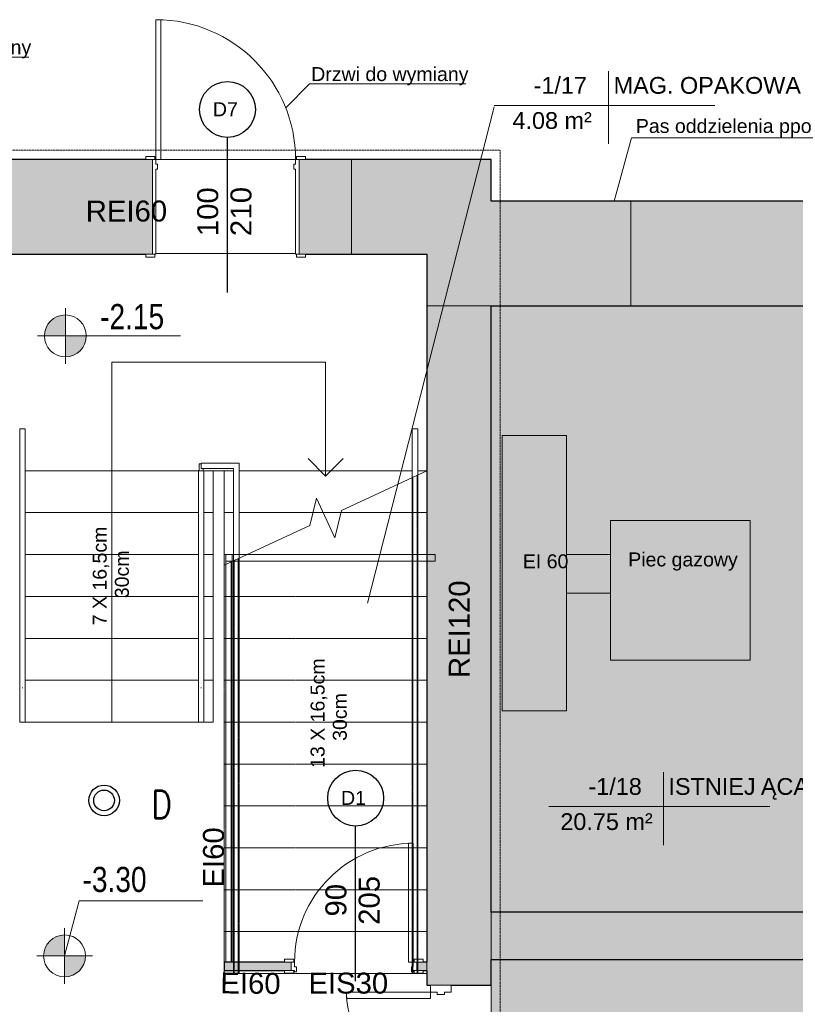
# Model space of a CAD drawing. Header units: centimetres. Extents: x 14504 to 44111, y -18976 to -7683.
# Tile 32 of 141: x 16503 to 17058, y -9418 to -8713. Entities that reach past the tile are written whole.
import ezdxf

# ---------------------------------------------------------------- set-up
doc = ezdxf.new("R2010")
doc.units = ezdxf.units.CM
doc.linetypes.add('Aligning Line 1_8_', pattern=[0.635, 0.3175, -0.3175])
doc.linetypes.add('Ponad', pattern=[0.396875, 0.238125, -0.15875])
for name, color, linetype, lineweight in [('A-AREA', 32, 'Continuous', 9), ('A-AREA-IDEN', 4, 'Continuous', 9), ('A-DETL', 6, 'Continuous', 9), ('A-DETL-GENF', 92, 'Continuous', 9), ('A-DETL-MEDM', 33, 'Continuous', 25), ('A-DETL-THIN', 151, 'Continuous', 9), ('A-DOOR', 31, 'Continuous', 9), ('A-DOOR-FRAM', 31, 'Continuous', 18), ('A-FLOR-HRAL', 11, 'Continuous', 9), ('A-FLOR-HRAL-MBND', 5, 'Ponad', 9), ('A-WALL', 4, 'Continuous', 9), ('A-WALL-PATT', 111, 'Continuous', 25), ('G-ANNO-DIMS', 111, 'Continuous', 9), ('G-ANNO-TEXT', 8, 'Continuous', 9), ('IE inst', 1, 'Continuous', 50), ('S-STRS', 31, 'Continuous', 9), ('S-STRS-ANNO', 31, 'Continuous', 9), ('S-STRS-MBND', 31, 'Ponad', 9)]:
    doc.layers.add(name, color=color, linetype=linetype, lineweight=lineweight)
doc.styles.add('Arial_1', font='arial.ttf', dxfattribs={"height": 12})
doc.styles.add('Arial_3', font='arial.ttf', dxfattribs={"width": 0.8, "height": 18})
doc.styles.add('Arial_4', font='arial.ttf', dxfattribs={"height": 10})
doc.styles.add('Arial_5', font='arial.ttf', dxfattribs={"height": 15})
doc.styles.get("Standard").update_dxf_attribs({"font": 'romans.shx', "width": 0.8, "height": 20})

# ---------------------------------------------------------------- blocks, each defined once
blk = doc.blocks.new('Drzwi-korytarz-niesymetryczne-wpuszczane - 1500 x 2100mm-592004-1_Poziom piwnicy')
at = {"layer": 'A-DOOR', "color": 84, "lineweight": 18}
for p, q in [((-75, 21.135), (-75, 111.135)), ((-75, 111.135), (-70.5, 111.135)), ((-70.5, 111.135), (-70.5, 21.135)), ((75, 81.135), (70.5, 81.135)), ((70.5, 81.135), (70.5, 21.135)), ((75, 21.135), (75, 81.135)), ((-70.5, 21.135), (-75, 21.135)), ((70.5, 21.135), (75, 21.135))]:
    blk.add_line(p, q, dxfattribs=at)
at = {"layer": 'A-DOOR', "color": 94}
for centre, radius, start, end in [((-75, 21.135), 90, 0, 90), ((75, 21.135), 60, 90, 180)]:
    blk.add_arc(centre, radius, start, end, dxfattribs=at)
at = {"layer": 'A-DOOR-FRAM', "color": 84}
for p, q in [((-75, 21.135), (-80, 21.135)), ((-80, 21.135), (-80, 6.135)), ((-75, 16.15875), (-75, 21.135)), ((-73.4125, 16.15875), (-75, 16.15875)), ((-73.4125, 11.05625), (-73.4125, 16.15875)), ((75, 16.15875), (73.4125, 16.15875)), ((73.4125, 16.15875), (73.4125, 11.05625)), ((75, 21.135), (75, 16.15875)), ((80, 21.135), (75, 21.135)), ((80, 6.135), (80, 21.135)), ((-75, 6.135), (-75, 11.05625)), ((-75, 11.05625), (-73.4125, 11.05625)), ((73.4125, 11.05625), (75, 11.05625)), ((75, 11.05625), (75, 6.135)), ((-80, 6.135), (-75, 6.135)), ((75, 6.135), (80, 6.135))]:
    blk.add_line(p, q, dxfattribs=at)
blk = doc.blocks.new('Drzwi-wewnętrzne-jednoskrzydłowe-dwupanelowe-drewniane - 900 x 2100mm-V5-1_Poziom piwnicy')
at = {"layer": 'A-DOOR', "color": 84, "lineweight": 18}
for p, q in [((42.5, 87.68), (39, 87.68)), ((39, 87.68), (39, 2.68)), ((42.5, 2.68), (42.5, 87.68)), ((39, 2.68), (42.5, 2.68))]:
    blk.add_line(p, q, dxfattribs=at)
at = {"layer": 'A-DOOR', "color": 94}
for p, q in [((-43.14, 4.68), (-49.64, 4.68)), ((-49.64, 4.68), (-49.64, 2.68)), ((-49.64, 2.68), (-43.14, 2.68)), ((-43.14, 2.68), (-43.14, 4.68)), ((49.63, 4.68), (43.13, 4.68)), ((43.13, 4.68), (43.13, 2.68)), ((43.13, 2.68), (49.63, 2.68)), ((49.63, 2.68), (49.63, 4.68)), ((-43.14, -3.32), (-49.64, -3.32)), ((-49.64, -3.32), (-49.64, -5.32)), ((-49.64, -5.32), (-43.14, -5.32)), ((-43.14, -5.32), (-43.14, -3.32)), ((49.63, -3.32), (43.13, -3.32)), ((43.13, -3.32), (43.13, -5.32)), ((43.13, -5.32), (49.63, -5.32)), ((49.63, -5.32), (49.63, -3.32))]:
    blk.add_line(p, q, dxfattribs=at)
blk.add_arc((42.5, 2.68), 85, 90, 180, dxfattribs=at)
at = {"layer": 'A-DOOR-FRAM', "color": 84}
for p, q in [((-42.5, 2.68), (-45, 2.68)), ((-45, 2.68), (-45, -3.32)), ((-42.5, -0.82), (-42.5, 2.68)), ((42.5, 2.68), (42.5, -0.82)), ((45, 2.68), (42.5, 2.68)), ((45, -3.32), (45, 2.68)), ((-45, -3.32), (-42.5, -3.32)), ((-41.23, -0.82), (-42.5, -0.82)), ((-42.5, -3.32), (-42.5, -4.31)), ((-42.5, -4.31), (-41.23, -4.31)), ((-41.23, -4.31), (-41.23, -0.82)), ((42.5, -0.82), (41.23, -0.82)), ((41.23, -0.82), (41.23, -4.31)), ((41.23, -4.31), (42.5, -4.31)), ((42.5, -4.31), (42.5, -3.32)), ((42.5, -3.32), (45, -3.32))]:
    blk.add_line(p, q, dxfattribs=at)
blk = doc.blocks.new('Drzwi-wewnętrzne-jednoskrzydłowe-dwupanelowe-drewniane - 1000 x 2100mm-709013-1_Poziom piwnicy')
at = {"layer": 'A-DOOR', "color": 94}
for p, q in [((-57.135, 36.3175), (-50.635, 36.3175)), ((-57.135, 34.3175), (-57.135, 36.3175)), ((-50.635, 36.3175), (-50.635, 34.3175)), ((50.635, 36.3175), (57.135, 36.3175)), ((50.635, 34.3175), (50.635, 36.3175)), ((57.135, 36.3175), (57.135, 34.3175)), ((-50.635, 34.3175), (-57.135, 34.3175)), ((57.135, 34.3175), (50.635, 34.3175)), ((-57.135, -33.6825), (-50.635, -33.6825)), ((-57.135, -35.6825), (-57.135, -33.6825)), ((-50.635, -33.6825), (-50.635, -35.6825)), ((50.635, -33.6825), (57.135, -33.6825)), ((50.635, -35.6825), (50.635, -33.6825)), ((57.135, -33.6825), (57.135, -35.6825)), ((-50.635, -35.6825), (-57.135, -35.6825)), ((57.135, -35.6825), (50.635, -35.6825))]:
    blk.add_line(p, q, dxfattribs=at)
at = {"layer": 'A-DOOR', "color": 84, "lineweight": 18}
for p, q in [((46.5, -33.6825), (50, -33.6825)), ((46.5, -133.6825), (46.5, -33.6825)), ((50, -33.6825), (50, -133.6825)), ((50, -133.6825), (46.5, -133.6825))]:
    blk.add_line(p, q, dxfattribs=at)
at = {"layer": 'A-DOOR', "color": 94}
blk.add_arc((50, -33.6825), 100, 180, 270, dxfattribs=at)
at = {"layer": 'A-DOOR-FRAM', "color": 84}
for p, q in [((-52.5, 34.3175), (-50, 34.3175)), ((-52.5, -33.6825), (-52.5, 34.3175)), ((-50, 34.3175), (-50, -26.69)), ((50, 34.3175), (52.5, 34.3175)), ((50, -26.69), (50, 34.3175)), ((52.5, 34.3175), (52.5, -33.6825)), ((-50, -26.69), (-48.73, -26.69)), ((-48.73, -26.69), (-48.73, -30.1825)), ((48.73, -26.69), (50, -26.69)), ((48.73, -30.1825), (48.73, -26.69)), ((-50, -33.6825), (-52.5, -33.6825)), ((-50, -30.1825), (-50, -33.6825)), ((-48.73, -30.1825), (-50, -30.1825)), ((50, -30.1825), (48.73, -30.1825)), ((50, -33.6825), (50, -30.1825)), ((52.5, -33.6825), (50, -33.6825))]:
    blk.add_line(p, q, dxfattribs=at)
blk = doc.blocks.new('Poręcz - Poręcz-704087-1_Poziom piwnicy')
at = {"layer": 'A-FLOR-HRAL'}
for p, q in [((16631.58, -9030.67), (16633.08, -9030.67)), ((16631.58, -9035.71), (16631.58, -9030.67)), ((16634.58, -9035.71), (16634.58, -9034.17))]:
    blk.add_line(p, q, dxfattribs=at)
at = {"layer": 'A-FLOR-HRAL-MBND'}
for p, q in [((16656.66, -9100.05), (16656.66, -9395.71)), ((16656.66, -9100.05), (16656.66, -9395.71)), ((16656.66, -9100.05), (16656.66, -9395.71)), ((16656.66, -9100.05), (16656.66, -9395.71)), ((16659.66, -9098.65), (16659.66, -9395.71)), ((16659.66, -9098.65), (16659.66, -9395.71)), ((16659.66, -9098.65), (16659.66, -9395.71)), ((16659.66, -9098.65), (16659.66, -9395.71)), ((16659.66, -9395.71), (16656.66, -9395.71)), ((16659.66, -9395.71), (16656.66, -9395.71)), ((16659.66, -9395.71), (16656.66, -9395.71)), ((16659.66, -9395.71), (16656.66, -9395.71))]:
    blk.add_line(p, q, dxfattribs=at)
blk = doc.blocks.new('Poręcz - Poręcz-704091-1_Poziom piwnicy')
at = {"layer": 'A-FLOR-HRAL-MBND'}
for p, q in [((16784.58, -9040.4), (16784.58, -9395.71)), ((16784.58, -9040.4), (16784.58, -9395.71)), ((16784.58, -9040.4), (16784.58, -9395.71)), ((16784.58, -9040.4), (16784.58, -9395.71)), ((16787.58, -9039), (16787.58, -9395.71)), ((16787.58, -9039), (16787.58, -9395.71)), ((16787.58, -9039), (16787.58, -9395.71)), ((16787.58, -9039), (16787.58, -9395.71)), ((16787.58, -9395.71), (16784.58, -9395.71)), ((16787.58, -9395.71), (16784.58, -9395.71)), ((16787.58, -9395.71), (16784.58, -9395.71)), ((16787.58, -9395.71), (16784.58, -9395.71))]:
    blk.add_line(p, q, dxfattribs=at)
blk = doc.blocks.new('Typ poręczy górnej - Górna poręcz_wewnętrzny_-704103-1_Poziom piwnicy')
at = {"layer": 'A-FLOR-HRAL'}
for p, q in [((16631.08, -9187.02), (16631.08, -9215.71)), ((16632.87, -9191.15), (16633.29, -9191.15)), ((16635.08, -9215.71), (16635.08, -9187.02))]:
    blk.add_line(p, q, dxfattribs=at)
at = {"layer": 'A-FLOR-HRAL', "flags": 128}
blk.add_lwpolyline([(16633.29, -9215.71), (16633.08, -9215.71), (16632.88, -9215.71)], dxfattribs=at)
blk = doc.blocks.new('Typ poręczy górnej - Górna poręcz_wewnętrzny_-V6-1_Poziom piwnicy')
at = {"layer": 'A-FLOR-HRAL'}
for p, q in [((16633.08, -9030.17), (16633.08, -9034.17)), ((16633.08, -9030.17), (16660.16, -9030.17)), ((16660.16, -9030.17), (16660.16, -9098.41)), ((16631.08, -9035.71), (16635.08, -9035.71)), ((16631.08, -9215.71), (16631.08, -9035.71)), ((16633.08, -9034.17), (16656.16, -9034.17)), ((16635.08, -9215.71), (16635.08, -9035.71)), ((16656.16, -9034.17), (16656.16, -9100.28)), ((16656.16, -9100.28), (16660.16, -9098.41)), ((16631.08, -9215.71), (16635.08, -9215.71))]:
    blk.add_line(p, q, dxfattribs=at)
at = {"layer": 'A-FLOR-HRAL', "linetype": 'Ponad'}
for p, q in [((16656.16, -9100.28), (16656.16, -9395.71)), ((16660.16, -9098.41), (16660.16, -9395.71)), ((16660.16, -9395.71), (16656.16, -9395.71))]:
    blk.add_line(p, q, dxfattribs=at)
blk = doc.blocks.new('Typ poręczy górnej - Górna poręcz_wewnętrzny_-704117-1_Poziom piwnicy')
at = {"layer": 'A-FLOR-HRAL'}
for p, q in [((16788.08, -9005.71), (16784.08, -9005.71)), ((16784.08, -9005.71), (16784.08, -9040.63)), ((16788.08, -9005.71), (16788.08, -9038.76)), ((16784.08, -9040.63), (16788.08, -9038.76))]:
    blk.add_line(p, q, dxfattribs=at)
at = {"layer": 'A-FLOR-HRAL', "linetype": 'Ponad'}
for p, q in [((16788.08, -9038.76), (16788.08, -9395.71)), ((16784.08, -9040.63), (16784.08, -9395.71)), ((16788.08, -9395.71), (16784.08, -9395.71))]:
    blk.add_line(p, q, dxfattribs=at)
blk = doc.blocks.new('Typ poręczy górnej - Górna poręcz_wewnętrzny_-705044-1_Poziom piwnicy')
at = {"layer": 'A-FLOR-HRAL'}
for p, q in [((16503.16, -9187.02), (16503.16, -9215.71)), ((16504.95, -9191.15), (16505.37, -9191.15)), ((16507.16, -9215.71), (16507.16, -9187.02))]:
    blk.add_line(p, q, dxfattribs=at)
at = {"layer": 'A-FLOR-HRAL', "flags": 128}
blk.add_lwpolyline([(16505.37, -9215.71), (16505.16, -9215.71), (16504.96, -9215.71)], dxfattribs=at)
blk = doc.blocks.new('Typ poręczy górnej - Górna poręcz_wewnętrzny_-V7-1_Poziom piwnicy')
at = {"layer": 'A-FLOR-HRAL'}
for p, q in [((16503.16, -9005.71), (16507.16, -9005.71)), ((16503.16, -9035.71), (16503.16, -9005.71)), ((16507.16, -9035.71), (16507.16, -9005.71)), ((16503.16, -9215.71), (16503.16, -9035.71)), ((16507.16, -9215.71), (16507.16, -9035.71)), ((16503.16, -9215.71), (16507.16, -9215.71))]:
    blk.add_line(p, q, dxfattribs=at)
blk = doc.blocks.new('Etyk_pom_1_mala - Etyk_pom_1_mala-219433-1_Poziom piwnicy')
at = {"layer": 'A-AREA-IDEN'}
for p, q in [((-0.0958, 0.1444), (-0.0958, -0.3781)), ((-0.9154, -0.1015), (0.6661, -0.1015))]:
    blk.add_line(p, q, dxfattribs=at)

msp = doc.modelspace()

# ---------------------------------------------------------------- hatches: boundary and pattern name
at = {"layer": 'A-DETL-GENF', "transparency": 33554508}
msp.add_hatch(color=1, dxfattribs=at).paths.add_polyline_path([(16824, -8917.71), (16940.62, -8917.71), (16940.62, -8842.71), (16840.62, -8842.71), (16840.62, -8812.71), (16740.62, -8812.71), (16740.62, -8880.71), (16794.62, -8880.71), (16794.62, -8917.71)])
h = msp.add_hatch(color=9, dxfattribs=at)
h.paths.add_polyline_path([(16346.98, -10340.49), (16840.62, -10340.49), (16840.62, -9843.49), (17026.72, -9843.49), (17026.72, -9837.49), (16840.62, -9837.49), (16840.62, -9825.71), (16794.62, -9825.71), (16794.62, -9937.49), (16762.17, -9937.49), (16762.17, -9993.49), (16794.62, -9993.49), (16794.62, -10151.35), (16800.76, -10151.35), (16800.76, -10153.35), (16796.12, -10153.35), (16796.12, -10159.35), (16800.76, -10159.35), (16800.76, -10161.35), (16794.62, -10161.35), (16794.62, -10322.49), (16636.62, -10322.49), (16636.62, -10159.35), (16706.12, -10159.35), (16706.12, -10153.35), (16636.62, -10153.35), (16636.62, -10146.21), (16630.62, -10146.21), (16630.62, -10248.71), (16588.62, -10248.71), (16588.62, -10322.49), (16433.62, -10322.49), (16433.62, -10248.71), (16385.62, -10248.71), (16385.62, -10322.49), (16239.62, -10322.49), (16239.62, -10307.71), (16193.62, -10307.71), (16193.62, -10340.49), (16341.59, -10340.49)])
h.paths.add_polyline_path([(17328.62, -10340.49), (17368.62, -10340.49), (17368.62, -9843.49), (17523.72, -9843.49), (17523.72, -9837.49), (17368.62, -9837.49), (17368.62, -9633.71), (17518.72, -9633.71), (17518.72, -9580.71), (17181.72, -9580.71), (17181.72, -9633.71), (17328.62, -9633.71), (17328.62, -9837.49), (17176.72, -9837.49), (17176.72, -9843.49), (17328.62, -9843.49), (17328.62, -10156.1)])
h.paths.add_polyline_path([(16239.62, -10207.71), (16239.62, -9993.49), (16385.62, -9993.49), (16385.62, -10053.71), (16433.62, -10053.71), (16433.62, -9993.49), (16588.62, -9993.49), (16588.62, -10053.71), (16628.62, -10053.71), (16628.62, -10051.58), (16630.62, -10051.58), (16630.62, -10056.21), (16636.62, -10056.21), (16636.62, -9993.49), (16662.17, -9993.49), (16662.17, -9937.49), (16239.62, -9937.49), (16239.62, -9825.71), (16193.62, -9825.71), (16193.62, -10207.71), (16236.12, -10207.71)])
h.paths.add_polyline_path([(15669.62, -10001.71), (15669.62, -9625.71), (15820.62, -9625.71), (15820.62, -9580.71), (15537.62, -9580.71), (15537.62, -9625.71), (15657.62, -9625.71), (15657.62, -9989.71), (15407.62, -9989.71), (15407.62, -9625.71), (15437.62, -9625.71), (15437.62, -9580.71), (15365.62, -9580.71), (15365.62, -9625.71), (15395.62, -9625.71), (15395.62, -9989.71), (15195.62, -9989.71), (15195.62, -10001.71), (15657.62, -10001.71)])
h.paths.add_polyline_path([(17843.41, -9843.49), (17845.62, -9843.49), (17845.62, -9837.49), (17673.72, -9837.49), (17673.72, -9843.49)])
h.paths.add_polyline_path([(16840.62, -9680.71), (16840.62, -9633.71), (17021.72, -9633.71), (17021.72, -9580.71), (16840.62, -9580.71), (16840.62, -9600.25), (16794.62, -9600.25), (16794.62, -9680.71), (16824.62, -9680.71)])
h.paths.add_polyline_path([(16193.62, -9680.71), (16239.62, -9680.71), (16239.62, -9600.25), (16193.62, -9600.25), (16193.62, -9580.71), (15920.62, -9580.71), (15920.62, -9625.71), (16193.62, -9625.71), (16193.62, -9672.73)])
h.paths.add_polyline_path([(17696.43, -9633.71), (17845.62, -9633.71), (17845.62, -9580.71), (17678.72, -9580.71), (17678.72, -9633.71)])
h.paths.add_polyline_path([(15260.99, -9625.71), (15265.62, -9625.71), (15265.62, -9580.71), (15195.62, -9580.71), (15195.62, -9625.71), (15242.26, -9625.71)])
h.paths.add_polyline_path([(17700.62, -9385.71), (17845.62, -9385.71), (17845.62, -9351.71), (17716.62, -9351.71), (17716.62, -9201.71), (17740.12, -9201.71), (17740.12, -9195.71), (17705.86, -9195.71), (17705.86, -9201.71), (17710.62, -9201.71), (17710.62, -9351.71), (17700.62, -9351.71), (17700.62, -9382.21)])
h.paths.add_polyline_path([(17610.62, -9385.71), (17610.62, -9351.71), (17368.62, -9351.71), (17368.62, -9322.71), (17318.62, -9322.71), (17318.62, -9351.71), (16840.62, -9351.71), (16840.62, -9385.71), (17605.99, -9385.71)])
h.paths.add_polyline_path([(16193.62, -9385.71), (16193.62, -9351.71), (16133.62, -9351.71), (16133.62, -9385.71), (16138.26, -9385.71)])
h.paths.add_polyline_path([(15953.62, -9385.71), (16033.62, -9385.71), (16033.62, -9351.71), (15971.62, -9351.71), (15971.62, -9240.71), (16002.62, -9240.71), (16002.62, -9174.71), (16029.62, -9174.71), (16029.62, -9168.71), (16002.62, -9168.71), (16002.62, -9070.71), (16007.62, -9070.71), (16007.62, -9064.71), (16002.62, -9064.71), (16002.62, -8917.71), (15996.62, -8917.71), (15996.62, -9234.71), (15951.12, -9234.71), (15951.12, -9240.71), (15965.62, -9240.71), (15965.62, -9351.71), (15953.62, -9351.71), (15953.62, -9382.21)])
h.paths.add_polyline_path([(15848.99, -9385.71), (15853.62, -9385.71), (15853.62, -9351.71), (15844.62, -9351.71), (15844.62, -9346.71), (15838.62, -9346.71), (15838.62, -9351.71), (15658.62, -9351.71), (15658.62, -9240.71), (15749.12, -9240.71), (15749.12, -9234.71), (15658.62, -9234.71), (15658.62, -9156.71), (15838.62, -9156.71), (15838.62, -9232.71), (15838.76, -9232.71), (15838.76, -9234.71), (15834.12, -9234.71), (15834.12, -9240.71), (15838.76, -9240.71), (15838.76, -9242.71), (15838.62, -9242.71), (15838.62, -9246.71), (15844.62, -9246.71), (15844.62, -9240.71), (15851.12, -9240.71), (15851.12, -9234.71), (15844.62, -9234.71), (15844.62, -9150.71), (15658.62, -9150.71), (15658.62, -8917.71), (15648.62, -8917.71), (15648.62, -9150.71), (15601.62, -9150.71), (15601.62, -9156.71), (15648.62, -9156.71), (15648.62, -9351.71), (15601.62, -9351.71), (15601.62, -9385.71), (15681.99, -9385.71)])
h.paths.add_polyline_path([(15365.62, -9385.71), (15501.62, -9385.71), (15501.62, -9351.71), (15438.62, -9351.71), (15438.62, -9156.71), (15501.62, -9156.71), (15501.62, -9150.71), (15438.62, -9150.71), (15438.62, -8917.71), (15420.62, -8917.71), (15420.62, -9351.71), (15365.62, -9351.71), (15365.62, -9382.21)])
h.paths.add_polyline_path([(15242.26, -9385.71), (15265.62, -9385.71), (15265.62, -9351.71), (15195.62, -9351.71), (15195.62, -9385.71)])
h.paths.add_polyline_path([(17365.12, -9222.71), (17368.62, -9222.71), (17368.62, -9207.71), (17478.62, -9207.71), (17478.62, -9201.71), (17368.62, -9201.71), (17368.62, -8917.71), (17318.62, -8917.71), (17318.62, -9222.71), (17361.63, -9222.71)])
h.paths.add_polyline_path([(17573.26, -9207.71), (17601.12, -9207.71), (17601.23, -9201.71), (17605.86, -9201.71), (17605.86, -9195.71), (17601.12, -9195.71), (17601.12, -8917.71), (17595.12, -8917.71), (17595.12, -9201.71), (17568.62, -9201.71), (17568.62, -9207.71)])
h.paths.add_polyline_path([(17829.76, -9201.71), (17845.62, -9201.71), (17845.62, -9195.71), (17825.12, -9195.71), (17825.12, -9201.71)])
h.paths.add_polyline_path([(16129.62, -9174.71), (16193.62, -9174.71), (16193.62, -9168.71), (16129.62, -9168.71), (16129.62, -9171.21)])
h.paths.add_polyline_path([(16103.62, -9070.71), (16103.62, -8917.71), (16097.62, -8917.71), (16097.62, -9064.71), (16092.62, -9064.71), (16092.62, -9070.71), (16097.62, -9070.71)])
h = msp.add_hatch(color=9, dxfattribs=at)
h.paths.add_polyline_path([(17490.62, -10340.49), (17845.62, -10340.49), (17845.62, -9843.49), (17673.72, -9843.49), (17673.72, -9837.49), (17845.62, -9837.49), (17845.62, -9633.71), (17678.72, -9633.71), (17678.72, -9580.71), (17845.62, -9580.71), (17845.62, -9385.71), (17700.62, -9385.71), (17700.62, -9351.71), (17710.62, -9351.71), (17710.62, -9201.71), (17705.86, -9201.71), (17705.86, -9195.71), (17740.12, -9195.71), (17740.12, -9201.71), (17716.62, -9201.71), (17716.62, -9351.71), (17845.62, -9351.71), (17845.62, -9201.71), (17825.12, -9201.71), (17825.12, -9195.71), (17845.62, -9195.71), (17845.62, -8917.71), (17601.12, -8917.71), (17601.23, -9195.71), (17605.86, -9195.71), (17605.86, -9201.71), (17601.12, -9201.71), (17601.12, -9207.71), (17568.62, -9207.71), (17568.62, -9201.71), (17595.12, -9201.71), (17595.12, -8917.71), (17368.62, -8917.71), (17368.62, -9201.71), (17478.62, -9201.71), (17478.62, -9207.71), (17368.62, -9207.71), (17368.62, -9222.71), (17318.62, -9222.71), (17318.62, -8917.71), (16840.62, -8917.71), (16840.62, -9351.71), (17318.62, -9351.71), (17318.62, -9322.71), (17368.62, -9322.71), (17368.62, -9351.71), (17610.62, -9351.71), (17610.62, -9385.71), (16840.62, -9385.71), (16840.62, -9580.71), (17021.72, -9580.71), (17021.72, -9633.71), (16840.62, -9633.71), (16840.62, -9680.71), (16794.62, -9680.71), (16794.62, -9600.25), (16239.62, -9600.25), (16239.62, -9680.71), (16193.62, -9680.71), (16193.62, -9625.71), (15920.62, -9625.71), (15920.62, -9580.71), (16193.62, -9580.71), (16193.62, -9385.71), (16133.62, -9385.71), (16133.62, -9351.71), (16193.62, -9351.71), (16193.62, -9174.71), (16129.62, -9174.71), (16129.62, -9168.71), (16193.62, -9168.71), (16193.62, -8917.71), (16103.62, -8917.71), (16103.62, -9070.71), (16092.62, -9070.71), (16092.62, -9064.71), (16097.62, -9064.71), (16097.62, -8917.71), (16002.62, -8917.71), (16002.62, -9064.71), (16007.62, -9064.71), (16007.62, -9070.71), (16002.62, -9070.71), (16002.62, -9168.71), (16029.62, -9168.71), (16029.62, -9174.71), (16002.62, -9174.71), (16002.62, -9240.71), (15971.62, -9240.71), (15971.62, -9351.71), (16033.62, -9351.71), (16033.62, -9385.71), (15953.62, -9385.71), (15953.62, -9351.71), (15965.62, -9351.71), (15965.62, -9240.71), (15951.12, -9240.71), (15951.12, -9234.71), (15996.62, -9234.71), (15996.62, -8917.71), (15658.62, -8917.71), (15658.62, -9150.71), (15844.62, -9150.71), (15844.62, -9234.71), (15851.12, -9234.71), (15851.12, -9240.71), (15844.62, -9240.71), (15844.62, -9246.71), (15838.62, -9246.71), (15838.62, -9242.71), (15838.76, -9242.71), (15838.76, -9240.71), (15834.12, -9240.71), (15834.12, -9234.71), (15838.76, -9234.71), (15838.76, -9232.71), (15838.62, -9232.71), (15838.62, -9156.71), (15658.62, -9156.71), (15658.62, -9234.71), (15749.12, -9234.71), (15749.12, -9240.71), (15658.62, -9240.71), (15658.62, -9351.71), (15838.62, -9351.71), (15838.62, -9346.71), (15844.62, -9346.71), (15844.62, -9351.71), (15853.62, -9351.71), (15853.62, -9385.71), (15601.62, -9385.71), (15601.62, -9351.71), (15648.62, -9351.71), (15648.62, -9156.71), (15601.62, -9156.71), (15601.62, -9150.71), (15648.62, -9150.71), (15648.62, -8917.71), (15438.62, -8917.71), (15438.62, -9150.71), (15501.62, -9150.71), (15501.62, -9156.71), (15438.62, -9156.71), (15438.62, -9351.71), (15501.62, -9351.71), (15501.62, -9385.71), (15365.62, -9385.71), (15365.62, -9351.71), (15420.62, -9351.71), (15420.62, -8917.71), (15195.62, -8917.71), (15195.62, -9351.71), (15265.62, -9351.71), (15265.62, -9385.71), (15195.62, -9385.71), (15195.62, -9580.71), (15265.62, -9580.71), (15265.62, -9625.71), (15195.62, -9625.71), (15195.62, -9989.71), (15395.62, -9989.71), (15395.62, -9625.71), (15365.62, -9625.71), (15365.62, -9580.71), (15437.62, -9580.71), (15437.62, -9625.71), (15407.62, -9625.71), (15407.62, -9989.71), (15657.62, -9989.71), (15657.62, -9625.71), (15537.62, -9625.71), (15537.62, -9580.71), (15820.62, -9580.71), (15820.62, -9625.71), (15669.62, -9625.71), (15669.62, -10001.71), (15195.62, -10001.71), (15195.62, -10340.49), (16193.62, -10340.49), (16193.62, -10307.71), (16239.62, -10307.71), (16239.62, -10322.49), (16385.62, -10322.49), (16385.62, -10248.71), (16433.62, -10248.71), (16433.62, -10322.49), (16588.62, -10322.49), (16588.62, -10248.71), (16630.62, -10248.71), (16630.62, -10146.21), (16636.62, -10146.21), (16636.62, -10153.35), (16706.12, -10153.35), (16706.12, -10159.35), (16636.62, -10159.35), (16636.62, -10322.49), (16794.62, -10322.49), (16794.62, -10161.35), (16800.76, -10161.35), (16800.76, -10159.35), (16796.12, -10159.35), (16796.12, -10153.35), (16800.76, -10153.35), (16800.76, -10151.35), (16794.62, -10151.35), (16794.62, -9993.49), (16762.17, -9993.49), (16762.17, -9937.49), (16794.62, -9937.49), (16794.62, -9825.71), (16840.62, -9825.71), (16840.62, -9837.49), (17026.72, -9837.49), (17026.72, -9843.49), (16840.62, -9843.49), (16840.62, -10340.49), (17328.62, -10340.49), (17328.62, -9843.49), (17176.72, -9843.49), (17176.72, -9837.49), (17328.62, -9837.49), (17328.62, -9633.71), (17181.72, -9633.71), (17181.72, -9580.71), (17518.72, -9580.71), (17518.72, -9633.71), (17368.62, -9633.71), (17368.62, -9837.49), (17523.72, -9837.49), (17523.72, -9843.49), (17368.62, -9843.49), (17368.62, -10340.49), (17440.92, -10340.49)])
h.paths.add_polyline_path([(16193.62, -10207.71), (16193.62, -9825.71), (16239.62, -9825.71), (16239.62, -9937.49), (16662.17, -9937.49), (16662.17, -9993.49), (16636.62, -9993.49), (16636.62, -10056.21), (16630.62, -10056.21), (16630.62, -10051.58), (16628.62, -10051.58), (16628.62, -10053.71), (16588.62, -10053.71), (16588.62, -9993.49), (16433.62, -9993.49), (16433.62, -10053.71), (16385.62, -10053.71), (16385.62, -9993.49), (16239.62, -9993.49), (16239.62, -10207.71)])
at = {"layer": 'A-WALL-PATT', "lineweight": 9, "transparency": 33554610}
h = msp.add_hatch(color=256, dxfattribs=at)
h.paths.add_polyline_path([(16703.12, -8880.71), (16740.62, -8880.71), (16740.62, -8812.71), (16703.12, -8812.71), (16703.12, -8880.21)])
h.paths.add_polyline_path([(16404.26, -8880.71), (16598.12, -8880.71), (16598.12, -8812.71), (16399.62, -8812.71), (16399.62, -8880.71)])
h.paths.add_polyline_path([(16294.62, -8880.71), (16294.62, -8812.71), (16293.62, -8812.71), (16293.62, -8880.71)])
h = msp.add_hatch(color=256, dxfattribs=at)
h.paths.add_polyline_path([(17845.62, -8917.71), (17920.62, -8917.71), (17920.62, -8842.71), (17763.12, -8842.71), (17763.12, -8917.71), (17765.62, -8917.71)])
h.paths.add_polyline_path([(17565.62, -8917.71), (17618.12, -8917.71), (17618.12, -8842.71), (17565.62, -8842.71), (17565.62, -8869.14)])
h.paths.add_polyline_path([(17318.62, -8917.71), (17430.62, -8917.71), (17430.62, -8842.71), (17283.62, -8842.71), (17283.62, -8917.71)])
h.paths.add_polyline_path([(16940.62, -8917.71), (17148.62, -8917.71), (17148.62, -8842.71), (16940.62, -8842.71), (16940.62, -8893.36)])
h = msp.add_hatch(color=256, dxfattribs=at)
h.paths.add_polyline_path([(16840.62, -10415.49), (16840.62, -10340.49), (16794.62, -10340.49), (16794.62, -10415.49), (16796.12, -10415.49)])
h.paths.add_polyline_path([(16800.11, -9600.25), (16840.62, -9600.25), (16840.62, -9564.17), (16794.62, -9564.17), (16794.62, -9600.25)])
h.paths.add_polyline_path([(16794.62, -9404.17), (16840.62, -9404.17), (16840.62, -8917.71), (16794.62, -8917.71), (16794.62, -9401.66)])
h = msp.add_hatch(color=256, dxfattribs=at)
h.paths.add_polyline_path([(16792.07, -9393.49), (16794.62, -9393.49), (16794.62, -9387.49), (16787.43, -9387.49), (16787.43, -9393.49)])
h.paths.add_polyline_path([(16649.62, -9393.49), (16697.43, -9393.49), (16697.43, -9387.49), (16649.62, -9387.49)])
at = {"layer": 'G-ANNO-DIMS'}
h = msp.add_hatch(color=256, dxfattribs=at)
edge = h.paths.add_edge_path()
edge.add_arc((16535.84, -8939.17), 15, 90, 180)
edge.add_line((16520.84, -8939.17), (16535.84, -8939.17))
edge.add_line((16535.84, -8939.17), (16535.84, -8924.17))
h = msp.add_hatch(color=256, dxfattribs=at)
edge = h.paths.add_edge_path()
edge.add_arc((16535.84, -8939.17), 15, 270, 360)
edge.add_line((16550.84, -8939.17), (16535.84, -8939.17))
edge.add_line((16535.84, -8939.17), (16535.84, -8954.17))
h = msp.add_hatch(color=256, dxfattribs=at)
edge = h.paths.add_edge_path()
edge.add_arc((16535.31, -9383.14), 15, 90, 180)
edge.add_line((16520.31, -9383.14), (16535.31, -9383.14))
edge.add_line((16535.31, -9383.14), (16535.31, -9368.14))
h = msp.add_hatch(color=256, dxfattribs=at)
edge = h.paths.add_edge_path()
edge.add_arc((16535.31, -9383.14), 15, 270, 360)
edge.add_line((16550.31, -9383.14), (16535.31, -9383.14))
edge.add_line((16535.31, -9383.14), (16535.31, -9398.14))

# ---------------------------------------------------------------- linework, layer by layer
at = {"layer": 'A-AREA'}
for p, q in [((16654.62, -9387.49), (16654.62, -9101)), ((16665.95, -9095.71), (16794.62, -9095.71))]:
    msp.add_line(p, q, dxfattribs=at)
at = {"layer": 'A-AREA-IDEN'}
msp.add_line((16752.04, -9130.6), (16842.7, -8775.13), dxfattribs=at)
at = {"layer": 'A-DETL'}
for p, q in [((16397.65, -8739.52), (16509.65, -8739.52)), ((16710.65, -8758.75), (16693.57, -8775.83)), ((16710.65, -8758.75), (16822.65, -8758.75)), ((16941.25, -8797.43), (16928.76, -8842.71)), ((17077.25, -8797.43), (16941.25, -8797.43))]:
    msp.add_line(p, q, dxfattribs=at)
at = {"layer": 'A-DETL', "linetype": 'Aligning Line 1_8_', "lineweight": 18}
for p, q in [((16454.62, -8806.25), (16847.13, -8806.25)), ((16847.13, -8806.25), (16847.13, -9600.25))]:
    msp.add_line(p, q, dxfattribs=at)
at = {"layer": 'A-DETL-MEDM'}
for p, q in [((16651.91, -8907.99), (16651.91, -8796.99)), ((16743.67, -9401.11), (16743.67, -9290.11))]:
    msp.add_line(p, q, dxfattribs=at)
for centre in [(16651.91, -8776.99), (16743.67, -9270.11)]:
    msp.add_circle(centre, 20, dxfattribs=at)
at = {"layer": 'A-DETL-THIN'}
for p, q in [((16840.62, -8812.71), (16740.62, -8812.71)), ((16740.62, -8812.71), (16740.62, -8880.71)), ((16840.62, -8842.71), (16840.62, -8812.71)), ((16940.62, -8842.71), (16840.62, -8842.71)), ((16940.62, -8917.71), (16940.62, -8842.71)), ((16740.62, -8880.71), (16794.62, -8880.71)), ((16794.62, -8880.71), (16794.62, -8917.71)), ((16794.62, -8917.71), (16940.62, -8917.71)), ((17845.62, -8917.71), (16840.62, -8917.71)), ((16840.62, -8917.71), (16840.62, -9600.25)), ((16848.62, -9010.42), (16894.63, -9010.42)), ((16848.62, -9207.71), (16848.62, -9010.42)), ((16894.63, -9010.42), (16894.63, -9207.71)), ((16926.03, -9071.24), (17026.03, -9071.24)), ((16926.03, -9171.24), (16926.03, -9071.24)), ((17026.03, -9071.24), (17026.03, -9171.24)), ((16650.62, -9095.71), (16650.62, -9387.49)), ((16655.16, -9095.71), (16650.62, -9095.71)), ((16650.62, -9095.71), (16800.62, -9095.71)), ((16650.62, -9100.53), (16650.62, -9095.71)), ((16800.62, -9100.53), (16650.62, -9100.53)), ((16655.16, -9387.49), (16655.16, -9095.71)), ((16800.62, -9095.71), (16800.62, -9100.53)), ((16926.03, -9095.71), (16894.63, -9095.71)), ((16894.63, -9095.71), (16894.63, -9123.37)), ((16926.03, -9123.37), (16926.03, -9095.71)), ((16894.63, -9123.37), (16926.03, -9123.37)), ((17026.03, -9171.24), (16926.03, -9171.24)), ((16894.63, -9207.71), (16848.62, -9207.71)), ((16650.62, -9387.49), (16655.16, -9387.49))]:
    msp.add_line(p, q, dxfattribs=at)
at = {"layer": 'A-WALL', "lineweight": 25}
for p, q in [((16593.49, -8812.71), (16404.26, -8812.71)), ((16840.62, -8812.71), (16707.76, -8812.71)), ((16840.62, -8842.71), (16840.62, -8812.71)), ((17148.62, -8842.71), (16840.62, -8842.71)), ((16496.62, -8880.71), (16593.49, -8880.71)), ((16707.76, -8880.71), (16794.62, -8880.71)), ((16794.62, -8880.71), (16794.62, -9387.49)), ((16840.62, -9351.71), (16840.62, -8917.71)), ((16840.62, -8917.71), (17148.62, -8917.71)), ((17318.62, -9351.71), (16840.62, -9351.71)), ((16692.8, -9387.49), (16649.62, -9387.49)), ((16649.62, -9387.49), (16649.62, -9393.49)), ((16794.62, -9387.49), (16792.07, -9387.49)), ((16840.62, -9404.17), (16840.62, -9385.71)), ((16840.62, -9385.71), (17605.99, -9385.71)), ((16649.62, -9393.49), (16692.8, -9393.49)), ((16792.07, -9393.49), (16794.62, -9393.49)), ((16794.62, -9393.49), (16794.62, -9404.17)), ((16794.62, -9404.17), (16797.12, -9404.17)), ((16812.12, -9404.17), (16840.62, -9404.17))]:
    msp.add_line(p, q, dxfattribs=at)
at = {"layer": 'A-WALL'}
msp.add_line((16604.12, -8812.71), (16700.62, -8812.71), dxfattribs=at)
at = {"layer": 'G-ANNO-DIMS'}
for p, q in [((16535.84, -8919.17), (16535.84, -8959.17)), ((16535.84, -8939.17), (16535.84, -8924.17)), ((16555.84, -8939.17), (16515.84, -8939.17)), ((16520.84, -8939.17), (16535.84, -8939.17)), ((16550.84, -8939.17), (16535.84, -8939.17)), ((16535.84, -8939.17), (16535.84, -8954.17)), ((16535.84, -8939.17), (16558.63, -8939.17)), ((16558.63, -8939.17), (16618.31, -8939.17)), ((16535.31, -9383.14), (16545.75, -9343.57)), ((16545.75, -9343.57), (16634.24, -9343.57)), ((16535.31, -9363.14), (16535.31, -9403.14)), ((16535.31, -9383.14), (16535.31, -9368.14)), ((16555.31, -9383.14), (16515.31, -9383.14)), ((16520.31, -9383.14), (16535.31, -9383.14)), ((16550.31, -9383.14), (16535.31, -9383.14)), ((16535.31, -9383.14), (16535.31, -9398.14))]:
    msp.add_line(p, q, dxfattribs=at)
for centre, start, end in [((16535.84, -8939.17), 90, 180), ((16535.84, -8939.17), 0, 90), ((16535.84, -8939.17), 180, 270), ((16535.84, -8939.17), 270, 0), ((16535.31, -9383.14), 90, 180), ((16535.31, -9383.14), 0, 90), ((16535.31, -9383.14), 180, 270), ((16535.31, -9383.14), 270, 0)]:
    msp.add_arc(centre, 15, start, end, dxfattribs=at)
at = {"layer": 'IE inst', "lineweight": -3}
for radius in [10.94, 7.41]:
    msp.add_circle((16563.57, -9271.76), radius, dxfattribs=at)
at = {"layer": 'S-STRS'}
for p, q in [((16700.62, -8880.21), (16600.62, -8880.21)), ((16507.16, -9035.71), (16631.08, -9035.71)), ((16635.08, -9035.71), (16641.62, -9035.71)), ((16641.62, -9035.71), (16649.62, -9035.71)), ((16641.62, -9065.71), (16641.62, -9035.71)), ((16656.16, -9035.71), (16649.62, -9035.71)), ((16649.62, -9035.71), (16649.62, -9065.71)), ((16784.08, -9035.71), (16660.16, -9035.71)), ((16794.62, -9035.71), (16788.08, -9035.71)), ((16507.16, -9065.71), (16631.08, -9065.71)), ((16635.08, -9065.71), (16641.62, -9065.71)), ((16641.62, -9095.71), (16641.62, -9065.71)), ((16649.62, -9065.71), (16649.62, -9095.71)), ((16656.16, -9065.71), (16649.62, -9065.71)), ((16713, -9065.71), (16660.16, -9065.71)), ((16733.09, -9065.71), (16720.35, -9065.71)), ((16507.16, -9095.71), (16631.08, -9095.71)), ((16635.08, -9095.71), (16641.62, -9095.71)), ((16641.62, -9125.71), (16641.62, -9095.71)), ((16649.62, -9095.71), (16649.62, -9103.33)), ((16656.16, -9095.71), (16649.62, -9095.71)), ((16665.95, -9095.71), (16660.16, -9095.71)), ((16507.16, -9125.71), (16631.08, -9125.71)), ((16635.08, -9125.71), (16641.62, -9125.71)), ((16641.62, -9155.71), (16641.62, -9125.71)), ((16507.16, -9155.71), (16631.08, -9155.71)), ((16635.08, -9155.71), (16641.62, -9155.71)), ((16641.62, -9185.71), (16641.62, -9155.71)), ((16507.16, -9185.71), (16631.08, -9185.71)), ((16635.08, -9185.71), (16641.62, -9185.71)), ((16641.62, -9215.71), (16641.62, -9185.71)), ((16507.16, -9215.71), (16631.08, -9215.71)), ((16635.08, -9215.71), (16641.62, -9215.71))]:
    msp.add_line(p, q, dxfattribs=at)
at = {"layer": 'S-STRS', "linetype": 'Ponad'}
for p, q in [((16507.16, -9035.71), (16631.08, -9035.71)), ((16635.08, -9035.71), (16641.62, -9035.71)), ((16656.16, -9035.71), (16649.62, -9035.71)), ((16784.08, -9035.71), (16660.16, -9035.71)), ((16794.62, -9035.71), (16788.08, -9035.71)), ((16507.16, -9065.71), (16631.08, -9065.71)), ((16635.08, -9065.71), (16641.62, -9065.71)), ((16656.16, -9065.71), (16649.62, -9065.71)), ((16713, -9065.71), (16660.16, -9065.71)), ((16733.09, -9065.71), (16720.35, -9065.71)), ((16507.16, -9095.71), (16631.08, -9095.71)), ((16635.08, -9095.71), (16641.62, -9095.71)), ((16656.16, -9095.71), (16649.62, -9095.71)), ((16665.95, -9095.71), (16660.16, -9095.71)), ((16507.16, -9125.71), (16631.08, -9125.71)), ((16635.08, -9125.71), (16641.62, -9125.71)), ((16507.16, -9155.71), (16631.08, -9155.71)), ((16635.08, -9155.71), (16641.62, -9155.71)), ((16507.16, -9185.71), (16631.08, -9185.71)), ((16635.08, -9185.71), (16641.62, -9185.71)), ((16507.16, -9215.71), (16631.08, -9215.71)), ((16635.08, -9215.71), (16641.62, -9215.71))]:
    msp.add_line(p, q, dxfattribs=at)
at = {"layer": 'S-STRS-ANNO'}
for p, q in [((16569.12, -8957.96), (16722.12, -8957.96)), ((16569.12, -9035.71), (16569.12, -8957.96)), ((16722.12, -8957.96), (16722.12, -9035.71)), ((16722.12, -9039.52), (16709.62, -9027.02)), ((16722.12, -9039.52), (16734.62, -9027.02)), ((16569.12, -9065.71), (16569.12, -9035.71)), ((16722.12, -9035.71), (16722.12, -9039.52)), ((16569.12, -9095.71), (16569.12, -9065.71)), ((16569.12, -9125.71), (16569.12, -9095.71)), ((16569.12, -9155.71), (16569.12, -9125.71)), ((16569.12, -9185.71), (16569.12, -9155.71)), ((16569.12, -9215.71), (16569.12, -9185.71))]:
    msp.add_line(p, q, dxfattribs=at)
at = {"layer": 'S-STRS-MBND', "linetype": 'Continuous'}
for p, q in [((16733.45, -9064.24), (16794.62, -9035.71)), ((16710.79, -9074.8), (16715.52, -9055.36)), ((16715.52, -9055.36), (16728.73, -9083.68)), ((16728.73, -9083.68), (16733.45, -9064.24)), ((16649.62, -9103.33), (16710.79, -9074.8))]:
    msp.add_line(p, q, dxfattribs=at)
at = {"layer": 'S-STRS-MBND'}
for p, q in [((16794.62, -9035.71), (16794.62, -9395.71)), ((16720.35, -9065.71), (16713, -9065.71)), ((16720.35, -9065.71), (16713, -9065.71)), ((16794.62, -9065.71), (16733.09, -9065.71)), ((16794.62, -9065.71), (16733.09, -9065.71)), ((16794.62, -9095.71), (16665.95, -9095.71)), ((16794.62, -9095.71), (16665.95, -9095.71)), ((16649.62, -9103.33), (16649.62, -9395.71)), ((16794.62, -9125.71), (16649.62, -9125.71)), ((16794.62, -9125.71), (16649.62, -9125.71)), ((16794.62, -9155.71), (16649.62, -9155.71)), ((16794.62, -9155.71), (16649.62, -9155.71)), ((16794.62, -9185.71), (16649.62, -9185.71)), ((16794.62, -9185.71), (16649.62, -9185.71)), ((16794.62, -9215.71), (16649.62, -9215.71)), ((16794.62, -9215.71), (16649.62, -9215.71)), ((16794.62, -9245.71), (16649.62, -9245.71)), ((16794.62, -9245.71), (16649.62, -9245.71)), ((16794.62, -9275.71), (16649.62, -9275.71)), ((16794.62, -9275.71), (16649.62, -9275.71)), ((16794.62, -9305.71), (16649.62, -9305.71)), ((16794.62, -9305.71), (16649.62, -9305.71)), ((16794.62, -9335.71), (16649.62, -9335.71)), ((16794.62, -9335.71), (16649.62, -9335.71)), ((16794.62, -9365.71), (16649.62, -9365.71)), ((16794.62, -9365.71), (16649.62, -9365.71)), ((16794.62, -9395.71), (16649.62, -9395.71))]:
    msp.add_line(p, q, dxfattribs=at)

# ---------------------------------------------------------------- block references
at = {"layer": 'A-AREA-IDEN', "xscale": 99.99999999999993, "yscale": 99.99999999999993, "zscale": 99.99999999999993}
for p in [(16934.24, -8763.91), (16973.51, -9265.95)]:
    msp.add_blockref('Etyk_pom_1_mala - Etyk_pom_1_mala-219433-1_Poziom piwnicy', p, dxfattribs=at)
at = {"layer": 'A-DOOR', "color": 94}
for name, p, rotation in [('Drzwi-wewnętrzne-jednoskrzydłowe-dwupanelowe-drewniane - 1000 x 2100mm-709013-1_Poziom piwnicy', (16650.62, -8846.4), 180), ('Drzwi-korytarz-niesymetryczne-wpuszczane - 1500 x 2100mm-592004-1_Poziom piwnicy', (16818.26, -9484.17), 89.99999999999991)]:
    msp.add_blockref(name, p, dxfattribs=dict(at, rotation=rotation))
msp.add_blockref('Drzwi-wewnętrzne-jednoskrzydłowe-dwupanelowe-drewniane - 900 x 2100mm-V5-1_Poziom piwnicy', (16742.43, -9390.17), dxfattribs=at)
at = {"layer": 'A-FLOR-HRAL'}
for name in ['Typ poręczy górnej - Górna poręcz_wewnętrzny_-V7-1_Poziom piwnicy', 'Typ poręczy górnej - Górna poręcz_wewnętrzny_-704117-1_Poziom piwnicy', 'Typ poręczy górnej - Górna poręcz_wewnętrzny_-V6-1_Poziom piwnicy', 'Poręcz - Poręcz-704087-1_Poziom piwnicy', 'Poręcz - Poręcz-704091-1_Poziom piwnicy', 'Typ poręczy górnej - Górna poręcz_wewnętrzny_-705044-1_Poziom piwnicy', 'Typ poręczy górnej - Górna poręcz_wewnętrzny_-704103-1_Poziom piwnicy']:
    msp.add_blockref(name, (0, 0), dxfattribs=at)

# ---------------------------------------------------------------- texts
at = {"layer": 'A-AREA-IDEN', "char_height": 12, "attachment_point": 1, "style": 'Arial_1'}
for s, insert, width in [('-1/17', (16871.05, -8753.74), 49.7046), ('MAG. OPAKOWA', (16928.33, -8753.74), 175.5696), ('4.08 m²', (16855.91, -8778.91), 73.7552), ('-1/18', (16910.31, -9255.78), 49.7046), ('ISTNIEJ', (16967.59, -9255.78), 80.1687), ('ĄCA KOTŁOWNIA NA GAZ', (17033.74, -9255.78), 270.1687), ('20.75 m²', (16890.18, -9280.95), 85.7806)]:
    msp.add_mtext(s, dxfattribs=dict(at, insert=insert, width=width))
at = {"layer": 'G-ANNO-DIMS', "char_height": 18, "width": 54.2095, "attachment_point": 1, "line_spacing_factor": 0.941778, "style": 'Arial_3'}
for s, insert in [('-2.15', (16560.73, -8916.34)), ('-3.30', (16548.15, -9319.36))]:
    msp.add_mtext(s, dxfattribs=dict(at, insert=insert))
at = {"layer": 'G-ANNO-TEXT', "attachment_point": 1}
for s, insert, char_height, width, style in [('Drzwi do wymiany', (16398.86, -8727.42), 10, 133.8818, 'Arial_4'), ('Drzwi do wymiany', (16711.86, -8746.65), 10, 133.8818, 'Arial_4'), ('D7', (16641.46, -8771.86), 10, 21.6456, 'Arial_4'), ('Pas oddzielenia ppo', (16944.25, -8783.83), 10, 149.9156, 'Arial_4'), ('REI60', (16550.45, -8842.24), 15, 71.3502, 'Arial_5'), ('Piec gazowy', (16938.78, -9094.22), 10, 94.5991, 'Arial_4'), ('EI 60', (16863.34, -9095.56), 10, 40.0844, 'Arial_4'), ('D1', (16733.21, -9264.99), 10, 21.6456, 'Arial_4'), ('EIS30', (16709.86, -9395.1), 15, 69.7468, 'Arial_5')]:
    msp.add_mtext(s, dxfattribs=dict(at, insert=insert, char_height=char_height, width=width, style=style))
for s, insert, char_height, width, rotation, style in [('10', (16654.07, -8855.8), 15, 28.8607, 90, 'Arial_5'), ('100', (16630.26, -8867.71), 15, 43.2911, 90, 'Arial_5'), ('\\fArial|b0|i0|c238|p34|;2', (16654.07, -8867.71), 15, 14.4304, 90, 'Arial_5'), ('7 X 16,5cm', (16555.42, -9146.37), 10, 85.7806, 90, 'Arial_4'), ('     30cm', (16571.3, -9146.37), 10, 64.9367, 90, 'Arial_4'), ('REI120', (16810.33, -9184.13), 15, 85.7806, 90, 'Arial_5'), ('13 X 16,5cm', (16711.42, -9248.51), 10, 95.4008, 90, 'Arial_4'), ('     30cm', (16727.3, -9248.51), 10, 64.9367, 90, 'Arial_4'), ('EI60', (16634.37, -9334.13), 15, 52.9114, 90, 'Arial_5'), ('205', (16745.83, -9360.84), 15, 43.2911, 90, 'Arial_5'), ('90', (16722.01, -9354.89), 15, 28.8607, 90, 'Arial_5'), ('\\fArial|b0|i0|c238|p34|; ', (16722.01, -9360.84), 15, 7.2152, 90, 'Arial_5'), ('EI60', (16646.9, -9394.97), 15, 52.9114, 359.46499, 'Arial_5')]:
    msp.add_mtext(s, dxfattribs=dict(at, insert=insert, char_height=char_height, width=width, rotation=rotation, style=style))
at = {"layer": 'IE inst', "lineweight": -3, "insert": (16597.48, -9264.75), "char_height": 20, "width": 37.1429, "attachment_point": 1}
msp.add_mtext('{\\Fsimplex.shx|c238;D}', dxfattribs=at)

doc.saveas('drawing.dxf')
